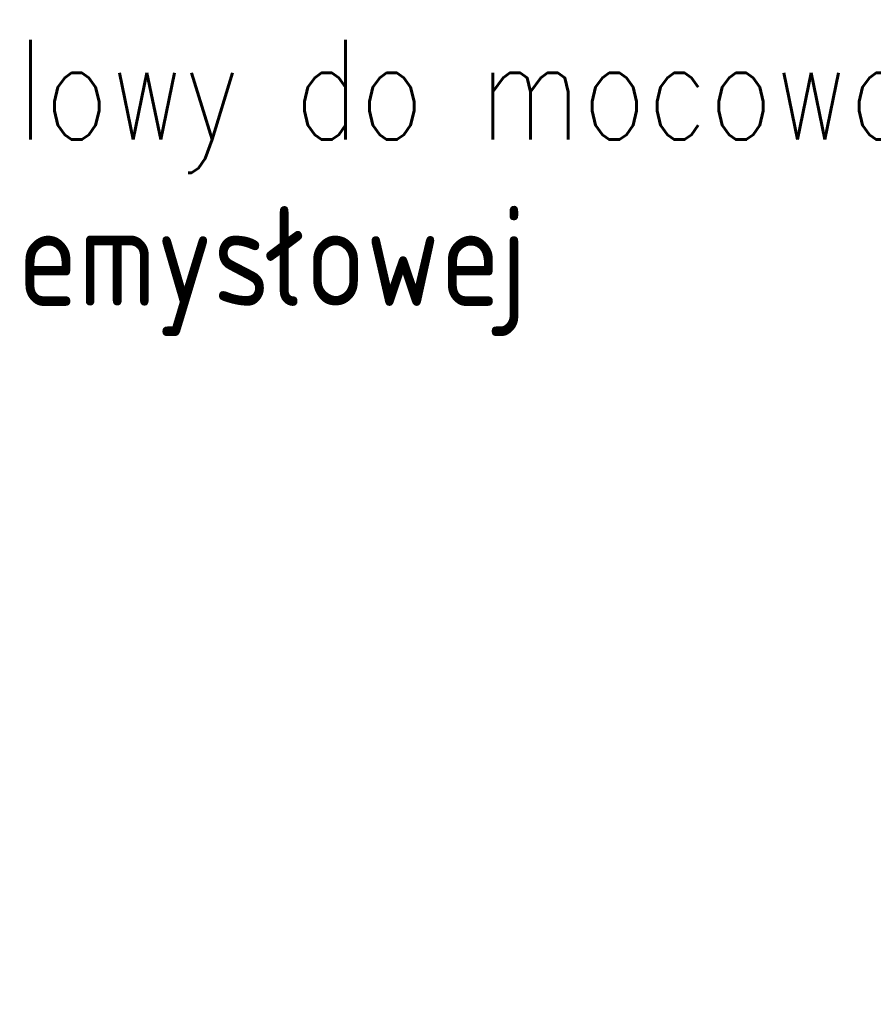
# Model space of a CAD drawing. Header units: millimetres. Extents: x 16720 to 74016, y 25810 to 81213.
# Tile 98 of 256: x 32452 to 32572, y 31241 to 31379. Entities that reach past the tile are written whole.
import ezdxf
from ezdxf import colors
from ezdxf.entities.mleader import LeaderData, LeaderLine
from ezdxf.math import Vec2, Vec3

# ---------------------------------------------------------------- set-up
doc = ezdxf.new("R2010")
doc.units = ezdxf.units.MM
doc.layers.add('_OPISY', color=110, linetype='Continuous', lineweight=9)
doc.styles.add('ROMANS', font='romans.shx', dxfattribs={"width": 0.8, "height": 17})

msp = doc.modelspace()

# ---------------------------------------------------------------- leaders
at = {"layer": '_OPISY'}
ml = msp.add_multileader_mtext('Standard', dxfattribs=at)
ml.set_content('{\\Fsimplex|c238;słupek stalowy do mocowania \\Pbramy przemysłowej }', color=256, style='ROMANS')
ml.set_leader_properties()
ml.build(insert=Vec2(0, 0))
ml.multileader.update_dxf_attribs({"dogleg_length": 4, "arrow_head_size": 6})
ctx = ml.context
ctx.base_point, ctx.char_height, ctx.arrow_head_size, ctx.landing_gap_size, ctx.plane_origin, ctx.plane_x_axis, ctx.plane_y_axis = Vec3(32371.05, 31367.15), 14, 6, 3, Vec3(32845.29, 31015.9), Vec3(1, 0, 0), Vec3(0, 1, 0)
ctx.text_align_type = 2
notes = []
notes.append((ctx, [(1, (1, 1, 0), (32366.47, 31367.15), (1, 0, 0), 4.57, [(0, [(32339.21, 31314.43)], 0, [])])]))
ctx.mtext.insert, ctx.mtext.text_direction, ctx.mtext.flow_direction = Vec3(32374.05, 31376.49), Vec3(1, 0, 0), 5
for ctx, leaders in notes:
    for number, flags, end, landing, length, lines in leaders:
        leader = LeaderData()
        leader.index, (leader.has_last_leader_line, leader.has_dogleg_vector, leader.attachment_direction) = number, flags
        leader.last_leader_point, leader.dogleg_vector, leader.dogleg_length = Vec3(end), Vec3(landing), length
        for number, points, colour, breaks in lines:
            line = LeaderLine()
            line.index, line.vertices, line.color, line.breaks = number, Vec3.list(points), colors.encode_raw_color(colour), breaks
            leader.lines.append(line)
        ctx.leaders.append(leader)

doc.saveas('drawing.dxf')
